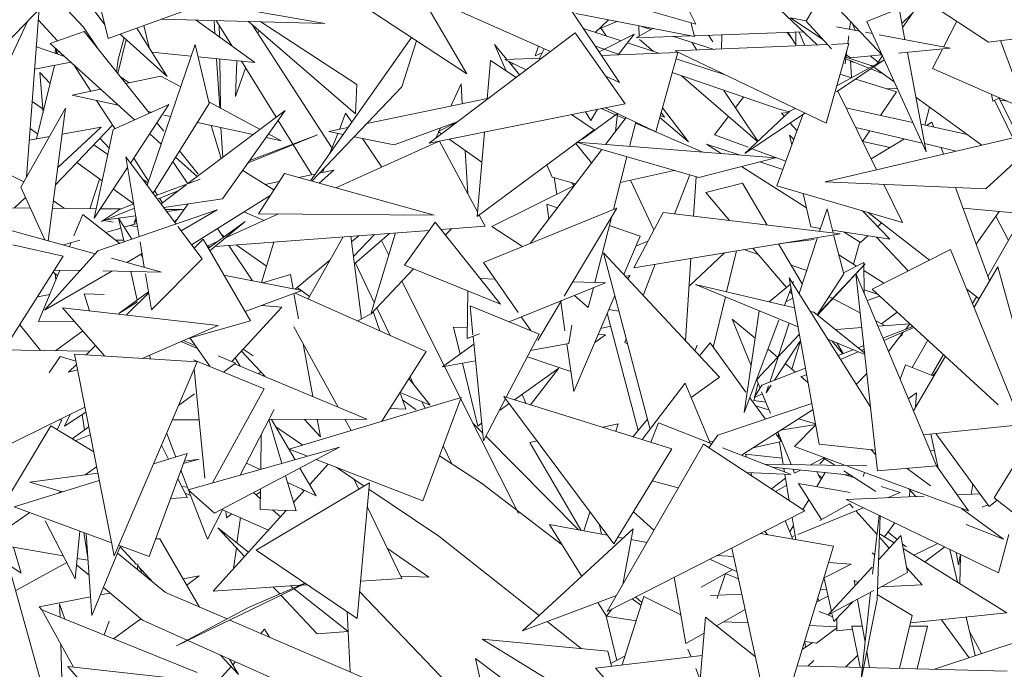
# Model space of a CAD drawing. Header units: metres. Extents: x -14.5 to 19.7, y -19.1 to 4.
# Tile 124 of 218: x 16.67 to 16.891, y 2.666 to 2.812. Entities that reach past the tile are written whole.
import ezdxf

# ---------------------------------------------------------------- set-up
doc = ezdxf.new("R2010")
doc.units = ezdxf.units.M
doc.layers.add('G-IMPT', color=7, linetype='Continuous', lineweight=5)
doc.layers.add('L-PLNT', color=7, linetype='Continuous', lineweight=5, true_color=0x005900)

# ---------------------------------------------------------------- blocks, each defined once
blk = doc.blocks.new('ÁRVORES ORNAMENTAIS - Pequeno e Médio Porte - Ipê-roxo-2976198-A')
at = {"layer": 'G-IMPT', "color": 253, "true_color": 0xaaaaaa}
for p, q in [((6.30285, 2.83858), (6.32984, 2.79828)), ((6.21491, 2.80817), (6.20839, 2.83447)), ((6.36615, 2.82861), (6.3889, 2.80432)), ((6.25836, 2.82463), (6.29551, 2.80023)), ((6.20578, 2.82139), (6.17407, 2.78839)), ((6.347, 2.8114), (6.34178, 2.82183)), ((6.39343, 2.81067), (6.40083, 2.82122)), ((6.27994, 2.82054), (6.31429, 2.80522)), ((6.31811, 2.81967), (6.347, 2.8114)), ((6.20939, 2.81074), (6.20253, 2.81802)), ((6.24131, 2.81778), (6.21491, 2.80817)), ((6.28492, 2.81832), (6.29551, 2.80023)), ((6.37426, 2.80671), (6.36215, 2.81821)), ((6.37176, 2.81208), (6.37555, 2.81857)), ((6.19657, 2.77699), (6.19944, 2.8148)), ((6.21176, 2.81448), (6.21415, 2.81122)), ((6.23695, 2.81619), (6.2636, 2.81152)), ((6.38543, 2.81198), (6.39264, 2.8149)), ((6.39264, 2.8149), (6.39396, 2.80788)), ((6.39906, 2.81634), (6.41273, 2.80735)), ((6.20354, 2.80763), (6.19925, 2.81231)), ((6.22682, 2.81251), (6.2636, 2.81152)), ((6.2347, 2.81229), (6.24786, 2.80273)), ((6.34664, 2.80859), (6.31998, 2.81377)), ((6.32735, 2.81233), (6.32436, 2.80953)), ((6.36821, 2.81278), (6.37552, 2.80794)), ((6.36821, 2.81278), (6.37176, 2.8121)), ((6.39327, 2.81156), (6.3956, 2.81377)), ((6.18297, 2.78233), (6.19675, 2.812)), ((6.20939, 2.81074), (6.21274, 2.8057)), ((6.22815, 2.79959), (6.22137, 2.81052)), ((6.22293, 2.81109), (6.2241, 2.80612)), ((6.23872, 2.81219), (6.23891, 2.80924)), ((6.24275, 2.80645), (6.2392, 2.81218)), ((6.23992, 2.8085), (6.23988, 2.81107)), ((6.27047, 2.79124), (6.24644, 2.81198)), ((6.26521, 2.78359), (6.24737, 2.81118)), ((6.27077, 2.79783), (6.2492, 2.81191)), ((6.33016, 2.80763), (6.32173, 2.81039)), ((6.32554, 2.81064), (6.32692, 2.80869)), ((6.3292, 2.81198), (6.32564, 2.81048)), ((6.3373, 2.8104), (6.33359, 2.80833)), ((6.33416, 2.81101), (6.33425, 2.80869)), ((6.33478, 2.81089), (6.33694, 2.8102)), ((6.34664, 2.80859), (6.34583, 2.81174)), ((6.37176, 2.81208), (6.37745, 2.80582)), ((6.37858, 2.8108), (6.38375, 2.80982)), ((6.38154, 2.81024), (6.38176, 2.81194)), ((6.38276, 2.81005), (6.38219, 2.81149)), ((6.38543, 2.81198), (6.39871, 2.78269)), ((6.40261, 2.80623), (6.40559, 2.81205)), ((6.20953, 2.80973), (6.20187, 2.80704)), ((6.20953, 2.80973), (6.22417, 2.79136)), ((6.21893, 2.80797), (6.21706, 2.80029)), ((6.21851, 2.80835), (6.21718, 2.80344)), ((6.22815, 2.79959), (6.21762, 2.80916)), ((6.24881, 2.80994), (6.24858, 2.8093)), ((6.28304, 2.80842), (6.26038, 2.77617)), ((6.31989, 2.80946), (6.28704, 2.78462)), ((6.31989, 2.80946), (6.33107, 2.79349)), ((6.32522, 2.80518), (6.33313, 2.80911)), ((6.32953, 2.80448), (6.33313, 2.80911)), ((6.34579, 2.80875), (6.33359, 2.80833)), ((6.33428, 2.80794), (6.33736, 2.80528)), ((6.34194, 2.80862), (6.35107, 2.80572)), ((6.37117, 2.80964), (6.34659, 2.80878)), ((6.34982, 2.80889), (6.35076, 2.80742)), ((6.35274, 2.80579), (6.35279, 2.809)), ((6.36861, 2.80808), (6.36751, 2.80951)), ((6.36773, 2.80952), (6.36945, 2.80671)), ((6.36948, 2.80958), (6.36945, 2.80671)), ((6.37021, 2.80961), (6.37149, 2.80659)), ((6.38111, 2.807), (6.38134, 2.80873)), ((6.38513, 2.80956), (6.38666, 2.80927)), ((6.38819, 2.80898), (6.40413, 2.80595)), ((6.41273, 2.80735), (6.43357, 2.80991)), ((6.20512, 2.8041), (6.19879, 2.8063)), ((6.20187, 2.80704), (6.22082, 2.78987)), ((6.20302, 2.80483), (6.20307, 2.80596)), ((6.20333, 2.80572), (6.20328, 2.80474)), ((6.23449, 2.80683), (6.22366, 2.77516)), ((6.23763, 2.79352), (6.23449, 2.80683)), ((6.2842, 2.80766), (6.28091, 2.79727)), ((6.30453, 2.80345), (6.30176, 2.80683)), ((6.30433, 2.8009), (6.30176, 2.80683)), ((6.31164, 2.8064), (6.31083, 2.80426)), ((6.31292, 2.80583), (6.31187, 2.80375)), ((6.32994, 2.8045), (6.3244, 2.8064)), ((6.33863, 2.80486), (6.33161, 2.80716)), ((6.37655, 2.8068), (6.34234, 2.80535)), ((6.34607, 2.80731), (6.34723, 2.80556)), ((6.37623, 2.78911), (6.38134, 2.80701)), ((6.38134, 2.80701), (6.37745, 2.80684)), ((6.39249, 2.80485), (6.40413, 2.80595)), ((6.40013, 2.80141), (6.40238, 2.80578)), ((6.4154, 2.80768), (6.41961, 2.79637)), ((6.20368, 2.80541), (6.20349, 2.80467)), ((6.21718, 2.80344), (6.21681, 2.8006)), ((6.22472, 2.80512), (6.23359, 2.80421)), ((6.23515, 2.80404), (6.24786, 2.80273)), ((6.23927, 2.80362), (6.23998, 2.7926)), ((6.24018, 2.79249), (6.24, 2.80354)), ((6.31237, 2.80377), (6.30406, 2.80343)), ((6.30887, 2.80112), (6.30406, 2.80343)), ((6.31247, 2.80495), (6.31083, 2.80426)), ((6.34295, 2.80504), (6.32579, 2.80433)), ((6.33796, 2.78719), (6.34295, 2.80504)), ((6.37623, 2.78911), (6.34234, 2.80535)), ((6.35353, 2.79999), (6.34254, 2.80358)), ((6.37864, 2.79755), (6.38932, 2.80339)), ((6.3805, 2.80245), (6.38091, 2.80551)), ((6.38066, 2.80362), (6.38587, 2.8015)), ((6.3807, 2.80395), (6.38673, 2.80197)), ((6.38077, 2.80446), (6.38171, 2.80384)), ((6.38171, 2.80384), (6.38873, 2.8045)), ((6.38611, 2.80426), (6.38793, 2.80283)), ((6.3877, 2.8025), (6.38893, 2.80426)), ((6.3945, 2.80504), (6.39871, 2.78269)), ((6.20652, 2.80283), (6.19841, 2.80124)), ((6.20287, 2.80211), (6.19883, 2.78558)), ((6.20721, 2.80221), (6.21098, 2.79634)), ((6.24352, 2.79514), (6.2438, 2.80315)), ((6.2458, 2.80152), (6.24352, 2.79514)), ((6.25267, 2.79044), (6.24486, 2.80304)), ((6.30086, 2.80322), (6.3001, 2.7945)), ((6.30086, 2.80322), (6.30658, 2.79939)), ((6.30736, 2.79998), (6.30485, 2.80305)), ((6.3054, 2.80238), (6.30601, 2.80249)), ((6.37858, 2.79614), (6.38933, 2.80337)), ((6.38198, 2.79937), (6.38175, 2.80318)), ((6.38176, 2.80295), (6.38271, 2.80278)), ((6.38607, 2.80219), (6.38687, 2.80205)), ((6.3863, 2.80133), (6.38922, 2.80015)), ((6.38712, 2.80167), (6.39156, 2.79845)), ((6.40013, 2.80141), (6.42389, 2.79102)), ((6.19958, 2.80054), (6.20187, 2.79803)), ((6.19958, 2.80054), (6.20027, 2.79147)), ((6.21767, 2.79952), (6.21966, 2.79819)), ((6.21887, 2.79802), (6.22678, 2.79971)), ((6.22678, 2.79971), (6.23123, 2.79731)), ((6.32675, 2.79966), (6.32984, 2.79828)), ((6.36569, 2.79223), (6.34167, 2.80048)), ((6.34373, 2.79977), (6.36083, 2.78498)), ((6.37938, 2.80015), (6.38193, 2.79935)), ((6.3829, 2.79905), (6.39208, 2.79616)), ((6.20683, 2.79545), (6.21317, 2.7968)), ((6.28091, 2.79727), (6.26066, 2.77609)), ((6.27047, 2.79124), (6.27077, 2.79783)), ((6.2942, 2.79799), (6.29188, 2.79297)), ((6.2942, 2.79799), (6.29448, 2.79352)), ((6.39225, 2.79693), (6.38982, 2.79687)), ((6.20683, 2.79545), (6.21716, 2.79319)), ((6.27301, 2.78901), (6.30012, 2.7947)), ((6.35329, 2.79649), (6.36091, 2.78506)), ((6.35769, 2.79498), (6.35587, 2.79262)), ((6.38759, 2.77864), (6.37886, 2.79633)), ((6.38845, 2.79087), (6.39208, 2.79616)), ((6.3964, 2.79495), (6.41125, 2.78419)), ((6.41371, 2.79409), (6.41342, 2.7956)), ((6.41525, 2.79479), (6.41371, 2.79409)), ((6.41515, 2.79475), (6.41937, 2.78609)), ((6.1953, 2.77475), (6.20535, 2.79251)), ((6.2002, 2.79232), (6.19786, 2.79397)), ((6.20145, 2.76268), (6.20535, 2.79251)), ((6.21232, 2.79425), (6.2164, 2.7879)), ((6.21604, 2.78773), (6.22858, 2.79333)), ((6.21993, 2.78016), (6.22858, 2.79333)), ((6.23763, 2.79352), (6.22499, 2.77338)), ((6.23754, 2.79391), (6.24905, 2.78771)), ((6.33107, 2.79349), (6.28704, 2.78462)), ((6.32569, 2.7924), (6.32896, 2.791)), ((6.33796, 2.78719), (6.32667, 2.7926)), ((6.33945, 2.79253), (6.34529, 2.78492)), ((6.36809, 2.79178), (6.36929, 2.79244)), ((6.39573, 2.78926), (6.38071, 2.79258)), ((6.39841, 2.78867), (6.39947, 2.79272)), ((6.41409, 2.79427), (6.41824, 2.78583)), ((6.417, 2.79403), (6.41536, 2.79431)), ((6.2239, 2.79171), (6.2246, 2.79156)), ((6.22741, 2.79094), (6.22894, 2.7906)), ((6.23284, 2.77552), (6.25467, 2.79194)), ((6.24061, 2.77211), (6.25467, 2.79194)), ((6.26828, 2.79138), (6.26686, 2.78772)), ((6.26828, 2.79138), (6.26964, 2.78935)), ((6.31903, 2.79106), (6.32414, 2.78765)), ((6.32936, 2.7913), (6.32153, 2.78554)), ((6.32334, 2.7897), (6.32218, 2.7917)), ((6.32334, 2.7897), (6.32489, 2.79224)), ((6.3267, 2.7843), (6.33132, 2.79037)), ((6.32936, 2.7913), (6.32894, 2.78724)), ((6.32931, 2.79085), (6.3311, 2.79008)), ((6.33886, 2.79042), (6.34529, 2.78492)), ((6.33897, 2.79081), (6.33992, 2.7905)), ((6.33917, 2.79154), (6.33992, 2.7905)), ((6.35432, 2.79061), (6.35115, 2.78648)), ((6.36809, 2.79178), (6.35797, 2.78229)), ((6.35797, 2.78229), (6.37149, 2.79138)), ((6.36518, 2.77503), (6.37098, 2.79103)), ((6.36799, 2.79169), (6.36569, 2.79223)), ((6.3662, 2.79137), (6.3678, 2.79151)), ((6.36686, 2.79063), (6.3662, 2.79137)), ((6.1991, 2.78668), (6.1974, 2.78792)), ((6.21589, 2.7887), (6.2031, 2.77528)), ((6.2036, 2.77915), (6.21337, 2.78824)), ((6.20458, 2.78663), (6.21337, 2.78824)), ((6.22588, 2.78922), (6.22741, 2.7873)), ((6.23497, 2.78928), (6.24749, 2.78654)), ((6.24028, 2.78116), (6.23806, 2.78861)), ((6.24026, 2.78812), (6.2407, 2.78143)), ((6.2606, 2.77765), (6.25311, 2.78974)), ((6.26451, 2.78723), (6.26878, 2.78813)), ((6.27918, 2.78426), (6.29336, 2.7894)), ((6.2891, 2.78723), (6.29315, 2.78924)), ((6.28959, 2.78803), (6.28925, 2.7873)), ((6.33208, 2.78389), (6.33348, 2.78934)), ((6.33341, 2.78909), (6.34856, 2.78261)), ((6.36968, 2.78747), (6.36818, 2.78915)), ((6.39782, 2.78465), (6.38289, 2.78817)), ((6.40798, 2.78656), (6.39755, 2.78886)), ((6.40003, 2.78931), (6.39882, 2.78858)), ((6.40003, 2.78931), (6.40043, 2.78823)), ((6.1972, 2.78528), (6.20172, 2.78611)), ((6.21604, 2.78773), (6.21178, 2.76775)), ((6.21307, 2.78574), (6.21513, 2.78347)), ((6.22426, 2.78675), (6.22683, 2.78443)), ((6.24635, 2.78021), (6.26195, 2.78646)), ((6.24672, 2.78074), (6.26195, 2.78646)), ((6.25039, 2.78591), (6.25379, 2.78516)), ((6.25095, 2.78669), (6.25379, 2.78516)), ((6.2677, 2.78658), (6.26451, 2.78723)), ((6.26651, 2.78682), (6.26483, 2.7825)), ((6.27918, 2.78426), (6.2702, 2.78608)), ((6.27208, 2.7857), (6.2764, 2.77924)), ((6.28919, 2.78717), (6.28853, 2.78575)), ((6.2891, 2.78723), (6.28982, 2.78672)), ((6.32414, 2.78765), (6.2978, 2.76811)), ((6.29946, 2.78712), (6.2978, 2.76811)), ((6.35873, 2.78369), (6.35115, 2.78648)), ((6.368, 2.78645), (6.36852, 2.78424)), ((6.368, 2.78645), (6.36896, 2.78546)), ((6.4268, 2.78784), (6.37607, 2.77593)), ((6.38444, 2.78502), (6.38608, 2.78742)), ((6.41213, 2.77435), (6.4268, 2.78784)), ((6.21483, 2.78204), (6.21166, 2.78426)), ((6.28926, 2.78507), (6.2661, 2.77457)), ((6.29789, 2.76917), (6.2894, 2.7851)), ((6.29151, 2.78552), (6.29887, 2.78033)), ((6.32356, 2.78018), (6.31998, 2.78456)), ((6.34768, 2.77687), (6.32015, 2.78481)), ((6.32015, 2.78481), (6.36486, 2.78134)), ((6.35266, 2.78229), (6.34936, 2.7844)), ((6.3567, 2.78197), (6.34936, 2.7844)), ((6.38447, 2.78496), (6.39067, 2.78365)), ((6.39386, 2.78558), (6.38639, 2.78106)), ((6.40548, 2.78284), (6.39837, 2.78452)), ((6.4021, 2.78364), (6.40263, 2.78217)), ((6.19598, 2.77595), (6.18297, 2.78233)), ((6.23017, 2.76644), (6.21889, 2.78155)), ((6.22189, 2.76359), (6.21889, 2.78155)), ((6.22066, 2.78127), (6.22398, 2.7761)), ((6.23007, 2.78149), (6.23493, 2.77709)), ((6.23094, 2.78287), (6.23511, 2.77765)), ((6.29513, 2.78297), (6.29573, 2.77323)), ((6.30977, 2.76208), (6.32584, 2.78317)), ((6.32844, 2.76967), (6.33148, 2.78154)), ((6.34768, 2.77687), (6.36486, 2.78134)), ((6.36718, 2.78057), (6.35958, 2.78337)), ((6.21357, 2.77613), (6.20787, 2.78028)), ((6.21178, 2.76775), (6.21929, 2.77918)), ((6.22947, 2.78053), (6.23281, 2.77551)), ((6.26349, 2.77905), (6.26309, 2.77802)), ((6.3147, 2.77699), (6.3135, 2.77976)), ((6.37184, 2.77005), (6.35725, 2.77936)), ((6.36652, 2.77873), (6.36137, 2.78043)), ((6.24514, 2.77851), (6.25215, 2.77414)), ((6.2545, 2.77781), (6.2487, 2.76874)), ((6.2545, 2.77781), (6.28814, 2.76841)), ((6.25772, 2.77691), (6.26132, 2.77765)), ((6.26232, 2.77562), (6.26563, 2.77854)), ((6.26236, 2.77786), (6.26563, 2.77854)), ((6.31998, 2.77548), (6.3147, 2.77699)), ((6.31513, 2.77687), (6.31575, 2.77313)), ((6.33, 2.77576), (6.34213, 2.77847)), ((6.34221, 2.76869), (6.34562, 2.77747)), ((6.34646, 2.76818), (6.34704, 2.77706)), ((6.20067, 2.7629), (6.1953, 2.77475)), ((6.21298, 2.77655), (6.21077, 2.76989)), ((6.22384, 2.7757), (6.22261, 2.77656)), ((6.22547, 2.77274), (6.23561, 2.77656)), ((6.22679, 2.77097), (6.23247, 2.77524)), ((6.2502, 2.77536), (6.25334, 2.77601)), ((6.30113, 2.76587), (6.31968, 2.77508)), ((6.31961, 2.77505), (6.31912, 2.77573)), ((6.33753, 2.76511), (6.33232, 2.77628)), ((6.35747, 2.77562), (6.34919, 2.77352)), ((6.35747, 2.77562), (6.36302, 2.76621)), ((6.36518, 2.77503), (6.39343, 2.76681)), ((6.41213, 2.77435), (6.37607, 2.77593)), ((6.39343, 2.76681), (6.38921, 2.77536)), ((6.40536, 2.77465), (6.41298, 2.75365)), ((6.19383, 2.77006), (6.19636, 2.77242)), ((6.22066, 2.77096), (6.21608, 2.7743)), ((6.22535, 2.77397), (6.22601, 2.77295)), ((6.22599, 2.77204), (6.23077, 2.77396)), ((6.25135, 2.77288), (6.23366, 2.76178)), ((6.34919, 2.77352), (6.35454, 2.76722)), ((6.37107, 2.77331), (6.37284, 2.76577)), ((6.20512, 2.76995), (6.20262, 2.77164)), ((6.21745, 2.76973), (6.22066, 2.77094)), ((6.22647, 2.77223), (6.22712, 2.77121)), ((6.22741, 2.77016), (6.24061, 2.77211)), ((6.23292, 2.77097), (6.2299, 2.76681)), ((6.31585, 2.77006), (6.31348, 2.77088)), ((6.31348, 2.77088), (6.31396, 2.76757)), ((6.18866, 2.77011), (6.19744, 2.77002)), ((6.20241, 2.76997), (6.21224, 2.76988)), ((6.20723, 2.76376), (6.20922, 2.76857)), ((6.20922, 2.76857), (6.2175, 2.76208)), ((6.21256, 2.76038), (6.23941, 2.76963)), ((6.21317, 2.76987), (6.21769, 2.76982)), ((6.21342, 2.767), (6.22082, 2.76997)), ((6.21342, 2.767), (6.21745, 2.76973)), ((6.21441, 2.7674), (6.2211, 2.76829)), ((6.22773, 2.76972), (6.23154, 2.76968)), ((6.2281, 2.76922), (6.23203, 2.76975)), ((6.23131, 2.76492), (6.23941, 2.76963)), ((6.25317, 2.7687), (6.24129, 2.76331)), ((6.24998, 2.76725), (6.24542, 2.76916)), ((6.2487, 2.76874), (6.28814, 2.76841)), ((6.29961, 2.76594), (6.29827, 2.76846)), ((6.29923, 2.75779), (6.32923, 2.76999)), ((6.31739, 2.7502), (6.32923, 2.76999)), ((6.3396, 2.769), (6.33301, 2.75661)), ((6.3396, 2.769), (6.3794, 2.76426)), ((6.37645, 2.76982), (6.37479, 2.7648)), ((6.37783, 2.76444), (6.37645, 2.76982)), ((6.38442, 2.76943), (6.39057, 2.76306)), ((6.38571, 2.76905), (6.39946, 2.75833)), ((6.40705, 2.76998), (6.42018, 2.76884)), ((6.40999, 2.76189), (6.41513, 2.76928)), ((6.42035, 2.76826), (6.41261, 2.75466)), ((6.41722, 2.76276), (6.4144, 2.76823)), ((6.214, 2.76723), (6.216, 2.76686)), ((6.21847, 2.76242), (6.21727, 2.76777)), ((6.2202, 2.76301), (6.21727, 2.76777)), ((6.21851, 2.76575), (6.22139, 2.76659)), ((6.21985, 2.76614), (6.22151, 2.76583)), ((6.22117, 2.76789), (6.22073, 2.7666)), ((6.22125, 2.76743), (6.22073, 2.7666)), ((6.23046, 2.76757), (6.2298, 2.76694)), ((6.236, 2.75864), (6.2306, 2.76587)), ((6.2457, 2.76697), (6.23745, 2.76097)), ((6.23778, 2.7604), (6.2457, 2.76697)), ((6.28842, 2.76688), (6.2815, 2.75722)), ((6.30308, 2.74844), (6.28842, 2.76688)), ((6.29961, 2.76594), (6.28975, 2.7652)), ((6.30113, 2.76587), (6.30805, 2.76137)), ((6.32425, 2.75328), (6.328, 2.76793)), ((6.33444, 2.7637), (6.32752, 2.76607)), ((6.38785, 2.76588), (6.38872, 2.76671)), ((6.19333, 2.76493), (6.212, 2.75976)), ((6.21437, 2.76453), (6.21777, 2.76553)), ((6.28708, 2.765), (6.23898, 2.7614)), ((6.2395, 2.76544), (6.24084, 2.76343)), ((6.24106, 2.7636), (6.24044, 2.76403)), ((6.27184, 2.74507), (6.26944, 2.76368)), ((6.2696, 2.7624), (6.2713, 2.76382)), ((6.27474, 2.76408), (6.27002, 2.75915)), ((6.27812, 2.76433), (6.27024, 2.75746)), ((6.27949, 2.76443), (6.27392, 2.74618)), ((6.29203, 2.76537), (6.29072, 2.76399)), ((6.33444, 2.7637), (6.33076, 2.75508)), ((6.33301, 2.75661), (6.3794, 2.76426)), ((6.37284, 2.76577), (6.375, 2.76544)), ((6.37768, 2.76503), (6.39057, 2.76306)), ((6.3802, 2.7552), (6.37794, 2.76402)), ((6.38401, 2.76227), (6.38034, 2.76462)), ((6.38401, 2.76227), (6.38564, 2.76381)), ((6.20482, 2.75918), (6.19351, 2.76172)), ((6.20484, 2.76175), (6.20852, 2.76282)), ((6.20623, 2.76136), (6.20661, 2.76226)), ((6.21657, 2.76281), (6.21838, 2.76283)), ((6.22303, 2.75671), (6.22208, 2.76241)), ((6.23627, 2.763), (6.23424, 2.761)), ((6.23627, 2.763), (6.24692, 2.74464)), ((6.23964, 2.76256), (6.23717, 2.76145)), ((6.24203, 2.76163), (6.24731, 2.75369)), ((6.2505, 2.75696), (6.24368, 2.76175)), ((6.25214, 2.76239), (6.24939, 2.75328)), ((6.25984, 2.74962), (6.26769, 2.76355)), ((6.2763, 2.76274), (6.27796, 2.75943)), ((6.33619, 2.7626), (6.33349, 2.76147)), ((6.36552, 2.76197), (6.37083, 2.75296)), ((6.36601, 2.76205), (6.3736, 2.76299)), ((6.37434, 2.76342), (6.37017, 2.75081)), ((6.38381, 2.76241), (6.38243, 2.75741)), ((6.38759, 2.76351), (6.39466, 2.75589)), ((6.20482, 2.75918), (6.19274, 2.74015)), ((6.21256, 2.76038), (6.20061, 2.74707)), ((6.21907, 2.7578), (6.22252, 2.7598)), ((6.22264, 2.75905), (6.22227, 2.75966)), ((6.23793, 2.76132), (6.23727, 2.76127)), ((6.35226, 2.732), (6.32621, 2.75996)), ((6.33662, 2.72055), (6.32621, 2.75996)), ((6.34543, 2.7524), (6.35345, 2.75998)), ((6.35389, 2.7512), (6.35609, 2.76041)), ((6.35775, 2.76069), (6.36101, 2.7596)), ((6.3598, 2.76103), (6.36731, 2.75218)), ((6.37909, 2.75952), (6.38309, 2.75699)), ((6.38657, 2.75178), (6.40421, 2.76074)), ((6.40421, 2.76074), (6.41883, 2.72469)), ((6.21568, 2.75874), (6.2269, 2.75564)), ((6.236, 2.75864), (6.22462, 2.74717)), ((6.25692, 2.75177), (6.26475, 2.75833)), ((6.27047, 2.75765), (6.27472, 2.74879)), ((6.30308, 2.74844), (6.2815, 2.75722)), ((6.29923, 2.75779), (6.30707, 2.74654)), ((6.33512, 2.75039), (6.33784, 2.75741)), ((6.34463, 2.74019), (6.34584, 2.75872)), ((6.36836, 2.75715), (6.37188, 2.75597)), ((6.37425, 2.74598), (6.38505, 2.75751)), ((6.37432, 2.74593), (6.38505, 2.75751)), ((6.38013, 2.75549), (6.3847, 2.75781)), ((6.3848, 2.75089), (6.3847, 2.75781)), ((6.19926, 2.74451), (6.20404, 2.75606)), ((6.20061, 2.74707), (6.2157, 2.75584)), ((6.20356, 2.75489), (6.20256, 2.75562)), ((6.20285, 2.75608), (6.20852, 2.75597)), ((6.20301, 2.75529), (6.20312, 2.75385)), ((6.21373, 2.75588), (6.2269, 2.75564)), ((6.22142, 2.74934), (6.21997, 2.75576)), ((6.22462, 2.74717), (6.22328, 2.75524)), ((6.24093, 2.75497), (6.25842, 2.75147)), ((6.25589, 2.75506), (6.24959, 2.75324)), ((6.25589, 2.75506), (6.25648, 2.75185)), ((6.28355, 2.75639), (6.27392, 2.74618)), ((6.3311, 2.75472), (6.33222, 2.75485)), ((6.33165, 2.75412), (6.33222, 2.75485)), ((6.3802, 2.7552), (6.37422, 2.74601)), ((6.40103, 2.71202), (6.38294, 2.75534)), ((6.38783, 2.71092), (6.38294, 2.75534)), ((6.38473, 2.75596), (6.38922, 2.75312)), ((6.4095, 2.74771), (6.41482, 2.7568)), ((6.4191, 2.74135), (6.41482, 2.7568)), ((6.2809, 2.75357), (6.29042, 2.73459)), ((6.30185, 2.75404), (6.29854, 2.75415)), ((6.30502, 2.74447), (6.32667, 2.7532)), ((6.32667, 2.7532), (6.31934, 2.75345)), ((6.3469, 2.75284), (6.36918, 2.7476)), ((6.3469, 2.75284), (6.36995, 2.74328)), ((6.36345, 2.74895), (6.36821, 2.75293)), ((6.37472, 2.71692), (6.36796, 2.75433)), ((6.38626, 2.72518), (6.36796, 2.75433)), ((6.36871, 2.75296), (6.36892, 2.75352)), ((6.19902, 2.75004), (6.20177, 2.75056)), ((6.214, 2.75057), (6.20953, 2.7507)), ((6.20953, 2.7507), (6.21071, 2.74692)), ((6.22396, 2.75118), (6.21729, 2.74634)), ((6.22401, 2.75088), (6.21904, 2.74598)), ((6.24571, 2.74673), (6.25842, 2.75147)), ((6.25667, 2.75081), (6.25772, 2.74514)), ((6.28637, 2.73777), (6.25694, 2.75091)), ((6.26015, 2.75017), (6.25736, 2.75213)), ((6.29558, 2.74066), (6.2957, 2.75144)), ((6.32875, 2.75036), (6.31954, 2.72879)), ((6.31967, 2.75038), (6.32281, 2.74768)), ((6.32281, 2.74768), (6.32394, 2.7521)), ((6.36689, 2.74814), (6.36837, 2.75206)), ((6.36808, 2.75128), (6.36863, 2.75063)), ((6.38479, 2.75166), (6.38779, 2.75066)), ((6.38657, 2.75178), (6.41494, 2.72581)), ((6.40784, 2.75179), (6.41062, 2.74963)), ((6.22151, 2.74891), (6.21729, 2.74634)), ((6.25391, 2.74773), (6.24945, 2.74812)), ((6.31145, 2.74026), (6.31681, 2.74922)), ((6.31664, 2.74894), (6.31757, 2.74245)), ((6.3509, 2.7387), (6.35362, 2.75006)), ((6.36719, 2.74893), (6.36879, 2.74974)), ((6.37689, 2.75012), (6.38392, 2.74648)), ((6.38548, 2.74927), (6.38825, 2.75024)), ((6.41002, 2.75009), (6.40915, 2.74857)), ((6.21415, 2.73675), (6.20468, 2.74761)), ((6.20468, 2.74761), (6.23963, 2.74364)), ((6.24268, 2.73549), (6.25391, 2.74773)), ((6.27457, 2.74651), (6.27101, 2.74463)), ((6.27457, 2.74651), (6.27593, 2.74243)), ((6.27528, 2.74762), (6.27827, 2.74139)), ((6.31179, 2.7417), (6.29623, 2.74806)), ((6.29623, 2.74806), (6.29688, 2.74151)), ((6.32707, 2.74642), (6.33398, 2.71997)), ((6.32968, 2.74683), (6.32739, 2.74719)), ((6.36118, 2.74692), (6.35783, 2.72406)), ((6.37271, 2.74677), (6.3735, 2.74658)), ((6.3735, 2.74658), (6.38492, 2.73742)), ((6.38866, 2.74402), (6.39223, 2.7466)), ((6.19504, 2.74377), (6.1997, 2.73801)), ((6.19926, 2.74451), (6.20741, 2.74447)), ((6.22258, 2.73622), (6.23963, 2.74364)), ((6.24692, 2.74464), (6.23268, 2.74062)), ((6.30775, 2.74557), (6.30991, 2.74247)), ((6.31845, 2.7396), (6.31911, 2.74372)), ((6.36027, 2.74073), (6.35513, 2.74504)), ((6.35937, 2.73456), (6.35513, 2.74504)), ((6.35783, 2.72406), (6.36565, 2.74483)), ((6.36796, 2.74411), (6.36548, 2.7366)), ((6.3874, 2.74468), (6.38955, 2.74356)), ((6.39503, 2.74399), (6.38792, 2.74343)), ((6.39503, 2.74399), (6.39405, 2.74272)), ((6.20307, 2.73795), (6.20922, 2.7424)), ((6.2666, 2.72526), (6.25664, 2.74333)), ((6.29401, 2.7372), (6.29254, 2.74325)), ((6.29254, 2.74325), (6.29561, 2.74309)), ((6.29558, 2.74066), (6.29832, 2.74176)), ((6.31179, 2.7417), (6.30435, 2.7275)), ((6.32424, 2.7398), (6.32665, 2.74152)), ((6.32501, 2.74161), (6.32665, 2.74152)), ((6.32558, 2.74294), (6.32785, 2.74343)), ((6.36151, 2.73237), (6.37024, 2.74169)), ((6.38429, 2.74314), (6.37858, 2.74269)), ((6.38903, 2.74077), (6.39574, 2.74338)), ((6.38925, 2.74024), (6.39595, 2.74319)), ((6.39363, 2.74217), (6.39027, 2.7378)), ((6.39341, 2.74156), (6.39278, 2.74107)), ((6.39564, 2.74348), (6.395, 2.74309)), ((6.23127, 2.74), (6.23497, 2.73846)), ((6.23455, 2.73906), (6.23183, 2.74025)), ((6.23778, 2.73448), (6.23332, 2.7408)), ((6.25876, 2.73949), (6.26094, 2.72762)), ((6.29708, 2.73943), (6.29007, 2.73433)), ((6.29691, 2.74119), (6.29922, 2.7177)), ((6.31845, 2.7396), (6.30985, 2.738)), ((6.31799, 2.73951), (6.31954, 2.72879)), ((6.33102, 2.73982), (6.33132, 2.7406)), ((6.33162, 2.73946), (6.33102, 2.73982)), ((6.35019, 2.73968), (6.3478, 2.73678)), ((6.35019, 2.73968), (6.35817, 2.72864)), ((6.37031, 2.74), (6.36464, 2.7313)), ((6.37052, 2.74013), (6.36852, 2.73383)), ((6.37663, 2.74052), (6.38495, 2.73707)), ((6.37754, 2.74014), (6.37998, 2.73726)), ((6.37866, 2.73968), (6.38006, 2.73729)), ((6.39913, 2.74028), (6.39561, 2.73414)), ((6.18546, 2.73824), (6.2108, 2.73783)), ((6.23494, 2.73544), (6.20733, 2.73718)), ((6.20733, 2.73718), (6.21625, 2.69179)), ((6.21209, 2.73911), (6.20997, 2.73701)), ((6.24487, 2.73788), (6.25017, 2.73212)), ((6.2475, 2.73678), (6.24523, 2.73827)), ((6.28637, 2.73777), (6.27644, 2.72209)), ((6.3473, 2.73917), (6.34677, 2.73789)), ((6.36542, 2.73642), (6.36319, 2.73829)), ((6.37893, 2.73685), (6.38231, 2.73816)), ((6.3795, 2.73595), (6.38345, 2.73769)), ((6.38344, 2.7386), (6.38473, 2.7391)), ((6.38418, 2.73801), (6.38482, 2.7383)), ((6.40262, 2.73708), (6.39996, 2.73241)), ((6.20411, 2.73662), (6.20167, 2.73298)), ((6.20411, 2.73662), (6.20764, 2.73562)), ((6.20779, 2.73486), (6.20601, 2.7331)), ((6.23494, 2.73544), (6.21625, 2.69179)), ((6.2244, 2.73611), (6.22421, 2.73693)), ((6.24998, 2.7294), (6.23408, 2.73591)), ((6.24351, 2.73513), (6.23966, 2.73682)), ((6.24084, 2.73314), (6.24351, 2.73513)), ((6.24331, 2.73498), (6.27307, 2.72257)), ((6.24347, 2.73636), (6.24459, 2.73445)), ((6.29745, 2.7357), (6.29007, 2.73433)), ((6.29797, 2.721), (6.29451, 2.73516)), ((6.3189, 2.73325), (6.30911, 2.73659)), ((6.36545, 2.73653), (6.36359, 2.73089)), ((6.36935, 2.73313), (6.36707, 2.73504)), ((6.39586, 2.72441), (6.40305, 2.73669)), ((6.20802, 2.73366), (6.20601, 2.7331)), ((6.23427, 2.73388), (6.23661, 2.70927)), ((6.24925, 2.73312), (6.2486, 2.73277)), ((6.2905, 2.73441), (6.29402, 2.72739)), ((6.30623, 2.72691), (6.31617, 2.73403)), ((6.3098, 2.72581), (6.31611, 2.73398)), ((6.36184, 2.73021), (6.37163, 2.73401)), ((6.37063, 2.73206), (6.37188, 2.73261)), ((6.383, 2.73037), (6.38542, 2.73281)), ((6.39406, 2.73476), (6.39287, 2.73156)), ((6.39406, 2.73476), (6.40043, 2.73222)), ((6.40108, 2.73334), (6.40022, 2.73231)), ((6.2825, 2.73166), (6.28725, 2.72569)), ((6.28275, 2.73206), (6.28361, 2.73027)), ((6.3349, 2.718), (6.34461, 2.73063)), ((6.3502, 2.71718), (6.34461, 2.73063)), ((6.35226, 2.732), (6.34596, 2.72739)), ((6.36026, 2.72771), (6.36096, 2.73064)), ((6.36054, 2.73125), (6.36151, 2.73237)), ((6.36141, 2.72953), (6.36069, 2.73129)), ((6.37222, 2.73073), (6.37053, 2.73215)), ((6.41399, 2.70486), (6.43097, 2.73258)), ((6.23073, 2.7256), (6.2343, 2.72826)), ((6.24998, 2.7294), (6.23839, 2.7082)), ((6.28054, 2.72854), (6.28725, 2.72569)), ((6.28064, 2.72826), (6.28178, 2.72482)), ((6.36008, 2.72741), (6.36184, 2.73021)), ((6.36008, 2.72741), (6.36193, 2.72823)), ((6.36372, 2.72383), (6.36174, 2.7287)), ((6.36392, 2.73019), (6.36278, 2.72844)), ((6.36331, 2.73004), (6.36278, 2.72844)), ((6.39656, 2.72844), (6.39471, 2.72715)), ((6.39656, 2.72844), (6.39634, 2.72524)), ((6.29421, 2.72745), (6.25556, 2.7158)), ((6.28393, 2.72482), (6.28109, 2.7269)), ((6.28543, 2.72647), (6.28613, 2.72501)), ((6.29421, 2.72745), (6.28564, 2.70418)), ((6.29412, 2.7272), (6.3071, 2.7013)), ((6.30419, 2.72719), (6.29922, 2.7177)), ((6.303, 2.7246), (6.30504, 2.72606)), ((6.34161, 2.71591), (6.30385, 2.72766)), ((6.32852, 2.69448), (6.30385, 2.72766)), ((6.30878, 2.72612), (6.30793, 2.72813)), ((6.35189, 2.71893), (6.37307, 2.72604)), ((6.35908, 2.72738), (6.36259, 2.72252)), ((6.36003, 2.72675), (6.3602, 2.72747)), ((6.36003, 2.72675), (6.3627, 2.72634)), ((6.18771, 2.71448), (6.20968, 2.72524)), ((6.20508, 2.72098), (6.2099, 2.7241)), ((6.25218, 2.72474), (6.2446, 2.70995)), ((6.28178, 2.72482), (6.27825, 2.72496)), ((6.2841, 2.72465), (6.28393, 2.72482)), ((6.3572, 2.71447), (6.37331, 2.72472)), ((6.36038, 2.72558), (6.36337, 2.72468)), ((6.20453, 2.72241), (6.20348, 2.72015)), ((6.20453, 2.72241), (6.2037, 2.72231)), ((6.20634, 2.7236), (6.20508, 2.72098)), ((6.20963, 2.72015), (6.20909, 2.72358)), ((6.22936, 2.72239), (6.23536, 2.72242)), ((6.25102, 2.72248), (6.27307, 2.72257)), ((6.25103, 2.72248), (6.25397, 2.71259)), ((6.25161, 2.72248), (6.25693, 2.71342)), ((6.25901, 2.72251), (6.2626, 2.7186)), ((6.26188, 2.72252), (6.2626, 2.7186)), ((6.2695, 2.72), (6.2681, 2.72255)), ((6.29904, 2.7195), (6.29689, 2.72167)), ((6.29797, 2.721), (6.29883, 2.72162)), ((6.33609, 2.72254), (6.33287, 2.71863)), ((6.33857, 2.7217), (6.33685, 2.71739)), ((6.33857, 2.7217), (6.35056, 2.71704)), ((6.37007, 2.72266), (6.37389, 2.72151)), ((6.39809, 2.71906), (6.42432, 2.72173)), ((6.20205, 2.72102), (6.18547, 2.69344)), ((6.20205, 2.72102), (6.21166, 2.71517)), ((6.20681, 2.71812), (6.21055, 2.72082)), ((6.22806, 2.71936), (6.23011, 2.71404)), ((6.25865, 2.71674), (6.2526, 2.72079)), ((6.32949, 2.72147), (6.32605, 2.72075)), ((6.32949, 2.72147), (6.32897, 2.71984)), ((6.36837, 2.71235), (6.3654, 2.71968)), ((6.36565, 2.71828), (6.36544, 2.71958)), ((6.36601, 2.72007), (6.37391, 2.72137)), ((6.36914, 2.71641), (6.37394, 2.72124)), ((6.41292, 2.70291), (6.40094, 2.71935)), ((6.2109, 2.71902), (6.20753, 2.71768)), ((6.2493, 2.71912), (6.2492, 2.71125)), ((6.32064, 2.69765), (6.29977, 2.71876)), ((6.31129, 2.71765), (6.30964, 2.7173)), ((6.30964, 2.7173), (6.32124, 2.69754)), ((6.35189, 2.71893), (6.34993, 2.71614)), ((6.35009, 2.71745), (6.35094, 2.71759)), ((6.36622, 2.71749), (6.35976, 2.71609)), ((6.36503, 2.71915), (6.36622, 2.71749)), ((6.36663, 2.71238), (6.3658, 2.7174)), ((6.40143, 2.71153), (6.39981, 2.71924)), ((6.22847, 2.71353), (6.22691, 2.71669)), ((6.23288, 2.70665), (6.26691, 2.71624)), ((6.23877, 2.7014), (6.26691, 2.71624)), ((6.2597, 2.71421), (6.25556, 2.7158)), ((6.2902, 2.71654), (6.2922, 2.71236)), ((6.3487, 2.71695), (6.32708, 2.67933)), ((6.34161, 2.71591), (6.32852, 2.69448)), ((6.37146, 2.70192), (6.3487, 2.71695)), ((6.35296, 2.71611), (6.3684, 2.71012)), ((6.36914, 2.71641), (6.3806, 2.71216)), ((6.37472, 2.71692), (6.38732, 2.71561)), ((6.38743, 2.71455), (6.38632, 2.71571)), ((6.39963, 2.71536), (6.40058, 2.71556)), ((6.23263, 2.71481), (6.22412, 2.69165)), ((6.23263, 2.71481), (6.22512, 2.7125)), ((6.2318, 2.71256), (6.23536, 2.71355)), ((6.23536, 2.71355), (6.232, 2.71309)), ((6.246, 2.71267), (6.2491, 2.71122)), ((6.28564, 2.70418), (6.26164, 2.71346)), ((6.29878, 2.70816), (6.28937, 2.71431)), ((6.3664, 2.71378), (6.35816, 2.71469)), ((6.35816, 2.71469), (6.35836, 2.71402)), ((6.3757, 2.71382), (6.37277, 2.71228)), ((6.3748, 2.71254), (6.37594, 2.71367)), ((6.37562, 2.71388), (6.37824, 2.7122)), ((6.21231, 2.71183), (6.20971, 2.71005)), ((6.23125, 2.71107), (6.23295, 2.70667)), ((6.25802, 2.71155), (6.26168, 2.70533)), ((6.26434, 2.71241), (6.2602, 2.70784)), ((6.27241, 2.70751), (6.26613, 2.71172)), ((6.35834, 2.71058), (6.3684, 2.71012)), ((6.35936, 2.71054), (6.35959, 2.70976)), ((6.36242, 2.71244), (6.38543, 2.71209)), ((6.3817, 2.70998), (6.36428, 2.71172)), ((6.36691, 2.7107), (6.36678, 2.71147)), ((6.36916, 2.71038), (6.36881, 2.71127)), ((6.37052, 2.7111), (6.36916, 2.71038)), ((6.37496, 2.70915), (6.37414, 2.71073)), ((6.37414, 2.70737), (6.37605, 2.71054)), ((6.38026, 2.7109), (6.3874, 2.70632)), ((6.38105, 2.712), (6.40825, 2.7019)), ((6.38459, 2.70969), (6.3849, 2.71057)), ((6.40103, 2.71202), (6.38783, 2.71092)), ((6.39974, 2.70759), (6.39446, 2.71147)), ((6.40109, 2.71202), (6.40825, 2.7019)), ((6.21292, 2.70874), (6.19381, 2.70284)), ((6.21259, 2.71044), (6.19734, 2.70837)), ((6.20464, 2.70618), (6.19734, 2.70837)), ((6.2327, 2.70491), (6.23058, 2.70923)), ((6.25479, 2.70984), (6.25715, 2.7019)), ((6.25523, 2.70834), (6.26168, 2.70533)), ((6.27022, 2.70898), (6.27125, 2.70682)), ((6.34303, 2.70708), (6.33718, 2.70866)), ((6.36715, 2.70927), (6.36399, 2.70686)), ((6.36798, 2.70422), (6.36699, 2.71019)), ((6.37534, 2.70936), (6.37449, 2.71006)), ((6.38031, 2.71012), (6.38268, 2.70935)), ((6.20424, 2.7063), (6.20359, 2.70586)), ((6.23273, 2.70723), (6.23148, 2.70739)), ((6.23288, 2.70665), (6.23877, 2.7014)), ((6.233, 2.70655), (6.23723, 2.69556)), ((6.24759, 2.70605), (6.24911, 2.70466)), ((6.24814, 2.69311), (6.27362, 2.70823)), ((6.24913, 2.70623), (6.24819, 2.7055)), ((6.24914, 2.70687), (6.24908, 2.70227)), ((6.25904, 2.70656), (6.25657, 2.70383)), ((6.25833, 2.70689), (6.25895, 2.70646)), ((6.27083, 2.67771), (6.27362, 2.70823)), ((6.28922, 2.69624), (6.27349, 2.70679)), ((6.31699, 2.69421), (6.29878, 2.70816)), ((6.3674, 2.70774), (6.36484, 2.7063)), ((6.37523, 2.69998), (6.37007, 2.70807)), ((6.38165, 2.70607), (6.37007, 2.70807)), ((6.38864, 2.70742), (6.39291, 2.70604)), ((6.39005, 2.70487), (6.39291, 2.70604)), ((6.39643, 2.70514), (6.39474, 2.70692)), ((6.39508, 2.70655), (6.39499, 2.70508)), ((6.40888, 2.70567), (6.40925, 2.70795)), ((6.2327, 2.70491), (6.22891, 2.70468)), ((6.23221, 2.70592), (6.23345, 2.70536)), ((6.37104, 2.7022), (6.37239, 2.70444)), ((6.39825, 2.70522), (6.38079, 2.70447)), ((6.41499, 2.68798), (6.38079, 2.70447)), ((6.41084, 2.70576), (6.40568, 2.70554)), ((6.41292, 2.70291), (6.41468, 2.70432)), ((6.41399, 2.70486), (6.42221, 2.69841)), ((6.21566, 2.69477), (6.19381, 2.70284)), ((6.24076, 2.70245), (6.23723, 2.69556)), ((6.25492, 2.702), (6.23853, 2.6839)), ((6.24062, 2.70218), (6.25093, 2.6976)), ((6.24154, 2.70039), (6.24136, 2.70185)), ((6.25715, 2.7019), (6.24908, 2.70227)), ((6.25187, 2.70214), (6.25361, 2.70056)), ((6.27313, 2.70289), (6.28087, 2.68671)), ((6.32317, 2.70167), (6.32182, 2.69743)), ((6.37146, 2.70192), (6.32708, 2.67933)), ((6.33294, 2.70172), (6.33756, 2.69757)), ((6.3699, 2.69663), (6.38459, 2.70264)), ((6.3815, 2.7035), (6.37485, 2.69976)), ((6.3815, 2.7035), (6.38233, 2.70258)), ((6.3829, 2.70195), (6.38769, 2.6966)), ((6.41608, 2.69558), (6.40669, 2.70248)), ((6.41131, 2.70278), (6.41262, 2.70332)), ((6.19731, 2.70155), (6.18547, 2.69344)), ((6.20752, 2.68661), (6.20076, 2.69966)), ((6.24268, 2.70127), (6.24154, 2.70039)), ((6.24462, 2.7004), (6.24386, 2.69466)), ((6.36703, 2.69966), (6.36876, 2.69559)), ((6.36943, 2.69548), (6.3686, 2.70046)), ((6.3867, 2.68767), (6.38817, 2.70091)), ((6.38771, 2.68202), (6.38842, 2.70079)), ((6.20752, 2.68661), (6.20857, 2.69739)), ((6.23955, 2.6981), (6.24557, 2.69168)), ((6.23955, 2.6981), (6.24643, 2.69262)), ((6.33288, 2.69785), (6.308, 2.67491)), ((6.32132, 2.6872), (6.31412, 2.69886)), ((6.32705, 2.69646), (6.31412, 2.69886)), ((6.32531, 2.69879), (6.32576, 2.6967)), ((6.33288, 2.69785), (6.33056, 2.68537)), ((6.36246, 2.69734), (6.36305, 2.69657)), ((6.36806, 2.69723), (6.3689, 2.69864)), ((6.38935, 2.69608), (6.3917, 2.69921)), ((6.41608, 2.69558), (6.4077, 2.69884)), ((6.21035, 2.69134), (6.20947, 2.69706)), ((6.21123, 2.67839), (6.20997, 2.69687)), ((6.22655, 2.69565), (6.22557, 2.69561)), ((6.22655, 2.69565), (6.23542, 2.6803)), ((6.31179, 2.6784), (6.28922, 2.69624)), ((6.33064, 2.69579), (6.32945, 2.69601)), ((6.33597, 2.6948), (6.33244, 2.69546)), ((6.37794, 2.69401), (6.36149, 2.69684)), ((6.36855, 2.69608), (6.36928, 2.69638)), ((6.38805, 2.69092), (6.39302, 2.69638)), ((6.38824, 2.69599), (6.39043, 2.69354)), ((6.38842, 2.69666), (6.39152, 2.69473)), ((6.39221, 2.69549), (6.39016, 2.69717)), ((6.39453, 2.68804), (6.39302, 2.69638)), ((6.41499, 2.68798), (6.41731, 2.69664)), ((6.20483, 2.69179), (6.19104, 2.69424)), ((6.19536, 2.6879), (6.19367, 2.69377)), ((6.21123, 2.67839), (6.21766, 2.69403)), ((6.22412, 2.69165), (6.21727, 2.69418)), ((6.2176, 2.69387), (6.22131, 2.68986)), ((6.24373, 2.69364), (6.24311, 2.68896)), ((6.27083, 2.67771), (6.24814, 2.69311)), ((6.27765, 2.69346), (6.28696, 2.68698)), ((6.35506, 2.69357), (6.36452, 2.64975)), ((6.37794, 2.69401), (6.36452, 2.64975)), ((6.39422, 2.69384), (6.39335, 2.69455)), ((6.39354, 2.69348), (6.41686, 2.679)), ((6.39597, 2.69197), (6.40136, 2.69456)), ((6.39841, 2.69045), (6.40289, 2.69382)), ((6.40402, 2.69327), (6.4058, 2.68586)), ((6.19536, 2.6879), (6.19094, 2.69093)), ((6.21038, 2.69081), (6.20797, 2.69124)), ((6.22779, 2.68359), (6.21698, 2.69238)), ((6.35623, 2.68818), (6.35009, 2.69104)), ((6.35548, 2.69163), (6.35172, 2.69187)), ((6.38719, 2.69205), (6.38656, 2.69247)), ((6.40602, 2.68982), (6.40544, 2.69259)), ((6.40648, 2.69209), (6.40602, 2.68982)), ((6.4063, 2.68556), (6.40641, 2.69175)), ((6.19262, 2.68948), (6.20504, 2.64469)), ((6.19414, 2.68401), (6.20559, 2.69033)), ((6.21061, 2.68744), (6.20783, 2.68978)), ((6.22148, 2.68872), (6.22157, 2.69001)), ((6.22154, 2.68961), (6.22505, 2.68581)), ((6.22197, 2.68915), (6.22263, 2.68778)), ((6.35513, 2.68869), (6.34818, 2.68479)), ((6.37578, 2.6869), (6.38188, 2.68996)), ((6.37674, 2.67851), (6.38656, 2.68929)), ((6.38188, 2.68996), (6.37681, 2.69028)), ((6.39432, 2.68921), (6.3978, 2.68532)), ((6.23177, 2.68661), (6.23536, 2.6873)), ((6.23256, 2.68525), (6.23536, 2.6873)), ((6.28087, 2.68671), (6.2716, 2.6861)), ((6.28062, 2.68725), (6.28696, 2.68698)), ((6.34211, 2.68698), (6.34469, 2.67208)), ((6.35363, 2.68783), (6.3521, 2.6832)), ((6.35363, 2.68783), (6.35656, 2.68664)), ((6.37746, 2.6793), (6.37584, 2.68669)), ((6.38338, 2.6858), (6.38258, 2.68628)), ((6.38258, 2.68628), (6.38278, 2.68514)), ((6.39453, 2.68804), (6.3878, 2.68443)), ((6.22264, 2.67735), (6.21384, 2.68473)), ((6.2592, 2.6856), (6.23025, 2.67154)), ((6.25791, 2.68519), (6.23853, 2.6839)), ((6.25907, 2.68569), (6.24643, 2.68021)), ((6.25202, 2.6848), (6.25346, 2.68326)), ((6.25593, 2.68506), (6.25652, 2.68458)), ((6.25674, 2.68441), (6.26886, 2.67476)), ((6.25964, 2.6853), (6.25842, 2.68522)), ((6.37628, 2.68421), (6.37494, 2.68414)), ((6.387, 2.684), (6.37674, 2.67851)), ((6.3978, 2.68532), (6.38857, 2.68485)), ((6.19943, 2.68037), (6.21094, 2.68259)), ((6.21313, 2.68302), (6.21537, 2.68345)), ((6.24162, 2.67764), (6.22779, 2.68359)), ((6.25375, 2.68295), (6.26186, 2.67431)), ((6.29813, 2.6559), (6.27138, 2.68376)), ((6.32912, 2.68288), (6.308, 2.67491)), ((6.33526, 2.68268), (6.33043, 2.66727)), ((6.33463, 2.68069), (6.33269, 2.68218)), ((6.33483, 2.6813), (6.33343, 2.68256)), ((6.33526, 2.68268), (6.34358, 2.67853)), ((6.3573, 2.68322), (6.35024, 2.68286)), ((6.35202, 2.68295), (6.35177, 2.6822)), ((6.37414, 2.68149), (6.37671, 2.68272)), ((6.37439, 2.6823), (6.37469, 2.68159)), ((6.38332, 2.68203), (6.385, 2.67243)), ((6.38402, 2.66358), (6.38625, 2.6836)), ((6.38771, 2.68202), (6.38402, 2.66358)), ((6.39558, 2.67842), (6.38775, 2.68315)), ((6.19943, 2.68037), (6.20003, 2.67964)), ((6.23491, 2.66558), (6.20003, 2.67964)), ((6.20712, 2.66681), (6.20003, 2.67964)), ((6.20409, 2.67801), (6.204, 2.68105)), ((6.20516, 2.67758), (6.204, 2.68105)), ((6.24643, 2.68021), (6.23025, 2.67154)), ((6.32686, 2.67822), (6.32496, 2.68131)), ((6.32686, 2.67822), (6.32808, 2.67983)), ((6.35162, 2.67605), (6.35805, 2.67973)), ((6.37796, 2.67702), (6.38235, 2.68152)), ((6.21611, 2.67316), (6.22225, 2.67767)), ((6.23269, 2.67285), (6.22264, 2.67735)), ((6.2811, 2.66065), (6.24224, 2.67737)), ((6.26933, 2.66571), (6.26863, 2.6792)), ((6.32679, 2.67825), (6.33353, 2.67717)), ((6.32679, 2.67825), (6.3292, 2.66831)), ((6.34915, 2.67801), (6.34748, 2.65816)), ((6.34915, 2.67801), (6.36035, 2.6691)), ((6.37472, 2.67931), (6.37773, 2.6781)), ((6.37796, 2.67702), (6.37755, 2.67888)), ((6.37864, 2.67771), (6.37868, 2.67498)), ((6.39558, 2.67842), (6.39275, 2.66649)), ((6.39518, 2.67672), (6.41686, 2.679)), ((6.40214, 2.67745), (6.40838, 2.66891)), ((6.40769, 2.67803), (6.40978, 2.66938)), ((6.21399, 2.67402), (6.21514, 2.6771)), ((6.25008, 2.67535), (6.24921, 2.67437)), ((6.2512, 2.67352), (6.25008, 2.67535)), ((6.3212, 2.67097), (6.31355, 2.67701)), ((6.35323, 2.67697), (6.3587, 2.67672)), ((6.37251, 2.67611), (6.37858, 2.67584)), ((6.37408, 2.67215), (6.37858, 2.67553)), ((6.37868, 2.67498), (6.38218, 2.67535)), ((6.38438, 2.67597), (6.38206, 2.67597)), ((6.38206, 2.67597), (6.38389, 2.66671)), ((6.39902, 2.67597), (6.395, 2.67597)), ((6.39902, 2.67597), (6.39668, 2.6664)), ((6.42792, 2.67544), (6.40058, 2.66631)), ((6.26186, 2.67431), (6.26886, 2.67476)), ((6.32717, 2.6704), (6.29899, 2.67309)), ((6.33137, 2.65321), (6.29899, 2.67309)), ((6.34469, 2.67208), (6.34885, 2.67446)), ((6.40846, 2.67483), (6.41118, 2.66985)), ((6.20528, 2.63639), (6.20426, 2.672)), ((6.28031, 2.65155), (6.23282, 2.67279)), ((6.34521, 2.6708), (6.34589, 2.6691)), ((6.37092, 2.67086), (6.37325, 2.67229)), ((6.37408, 2.67215), (6.37144, 2.67258)), ((6.37165, 2.67131), (6.37145, 2.67258)), ((6.2401, 2.66954), (6.24421, 2.6651)), ((6.24218, 2.66861), (6.24421, 2.6651)), ((6.31788, 2.6534), (6.29749, 2.66869)), ((6.29749, 2.66869), (6.30393, 2.63917)), ((6.34843, 2.6694), (6.32441, 2.66656)), ((6.32717, 2.6704), (6.32801, 2.66698)), ((6.33107, 2.66932), (6.32786, 2.66758)), ((6.38335, 2.66945), (6.38058, 2.66679)), ((6.38537, 2.67033), (6.38601, 2.66666)), ((6.21803, 2.65291), (6.20585, 2.66696)), ((6.20585, 2.66696), (6.22741, 2.66454)), ((6.24254, 2.66689), (6.23927, 2.66322)), ((6.24353, 2.668), (6.24292, 2.66732)), ((6.33765, 2.65203), (6.32441, 2.66656)), ((6.34695, 2.66646), (6.34796, 2.66395)), ((6.38436, 2.6667), (6.36977, 2.66705)), ((6.37211, 2.66699), (6.37347, 2.66827)), ((6.41692, 2.66591), (6.38464, 2.66669))]:
    blk.add_line(p, q, dxfattribs=at)

msp = doc.modelspace()

# ---------------------------------------------------------------- block references
at = {"layer": 'L-PLNT', "color": 253, "true_color": 0xaaaaaa}
msp.add_blockref('ÁRVORES ORNAMENTAIS - Pequeno e Médio Porte - Ipê-roxo-2976198-A', (10.47483, 0), dxfattribs=at)

doc.saveas('drawing.dxf')
